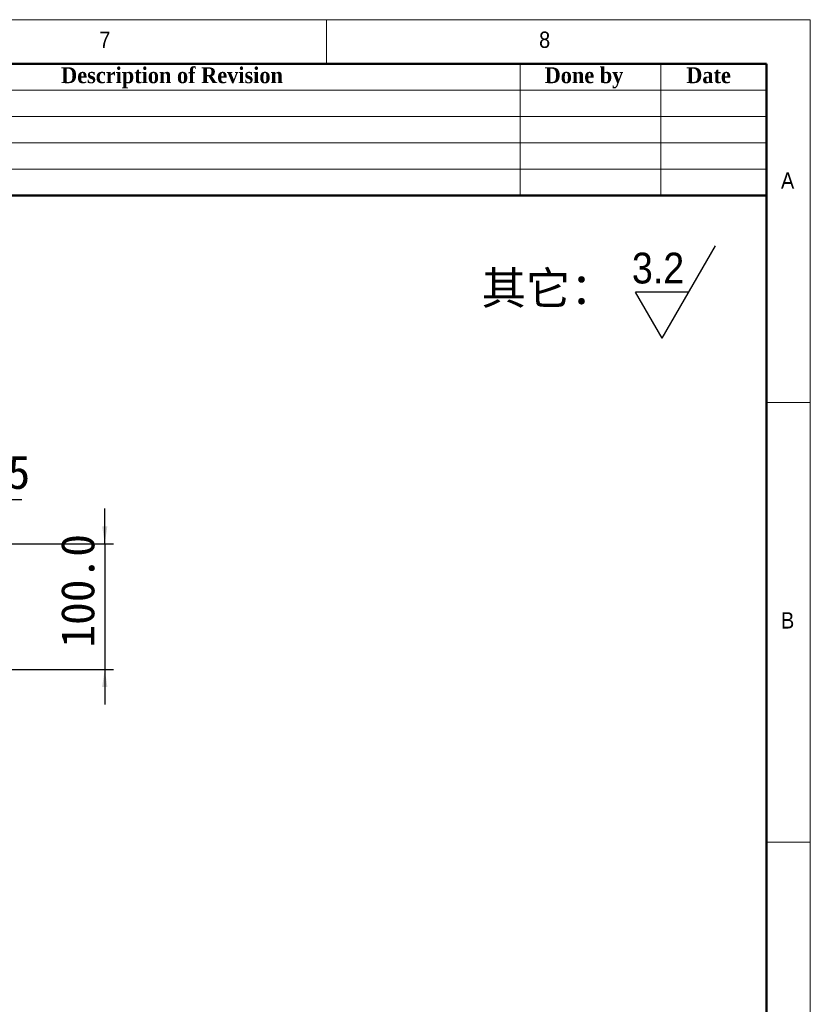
# Model space of a CAD drawing. Header units: millimetres. Extents: x 35 to 2905, y 35 to 2044.
# Tile 9 of 9: x 2276 to 2905, y 1261 to 2044. Entities that reach past the tile are written whole.
import ezdxf

# ---------------------------------------------------------------- set-up
doc = ezdxf.new("R2010")
doc.units = ezdxf.units.MM
doc.header["$LTSCALE"] = 7
doc.layers.add('DIMNS', color=7, linetype='Continuous')
doc.styles.add('SLDTEXTSTYLE0', font='arial.ttf', dxfattribs={"bigfont": 'bigfont'})
doc.styles.add('SLDTEXTSTYLE1', font='Gothic.ttf', dxfattribs={"width": 0.913})
doc.styles.add('SLDTEXTSTYLE2', font='timesbd.ttf', dxfattribs={"width": 0.933})
doc.styles.add('SLDTEXTSTYLE8', font='txt')
doc.dimstyles.new('SLDDIMSTYLE1', dxfattribs={"dimtxt": 26.6, "dimasz": 14, "dimexe": 0, "dimexo": 0.0625, "dimgap": 6.65, "dimtad": 2, "dimdec": 1, "dimrnd": 1e-09, "dimzin": 4, "dimdsep": 46, "dimtxsty": 'SLDTEXTSTYLE8', "dimsah": 1, "dimcen": 0.09, "dimadec": 0, "dimazin": 1, "dimtfac": 1, "dimtdec": 1, "dimtmove": 0, "dimatfit": 0, "dimfxl": 0, "dimfrac": 2, "dimtolj": 1, "dimtzin": 12, "dimarcsym": 0})
doc.dimstyles.new('SLDDIMSTYLE3', dxfattribs={"dimtxt": 26.6, "dimasz": 14, "dimexe": 0, "dimexo": 0.0625, "dimgap": 6.65, "dimtad": 2, "dimdec": 1, "dimrnd": 1e-09, "dimzin": 12, "dimdsep": 46, "dimtxsty": 'SLDTEXTSTYLE8', "dimsah": 1, "dimcen": 0.09, "dimadec": 0, "dimazin": 3, "dimtfac": 1, "dimtdec": 1, "dimtmove": 0, "dimatfit": 0, "dimfxl": 0, "dimfrac": 2, "dimtolj": 1, "dimtzin": 12, "dimarcsym": 0})

# ---------------------------------------------------------------- blocks, each defined once
blk = doc.blocks.new('SW_SFSYMBOL_0')
at = {"layer": 'DIMNS', "color": 0}
for p, q in [((24.03, -36.75), (66.47, 36.75)), ((24.03, -36.75), (2.81, 0)), ((45.25, 0), (2.81, 0))]:
    blk.add_line(p, q, dxfattribs=at)
at = {"layer": 'DIMNS', "color": 0, "insert": (0, 31.29), "char_height": 24.5, "attachment_point": 1, "style": 'SLDTEXTSTYLE1'}
blk.add_mtext('3.2', dxfattribs=at)
blk = doc.blocks.new('_D_24')
at = {"layer": 'DIMNS'}
for p, q in [((2343.48, 1626.98), (2343.48, 1654.98)), ((454.37, 1626.98), (2350.48, 1626.98)), ((2343.48, 1626.98), (2343.48, 1526.98)), ((454.37, 1526.98), (2350.48, 1526.98)), ((2343.48, 1526.98), (2343.48, 1498.98))]:
    blk.add_line(p, q, dxfattribs=at)
for points in [[(2343.48, 1626.98), (2345.58, 1640.98), (2341.38, 1640.98)], [(2343.48, 1526.98), (2341.38, 1512.98), (2345.58, 1512.98)]]:
    blk.add_solid(points, dxfattribs=at)
at = {"layer": 'DIMNS', "insert": (2308.58, 1544.28), "char_height": 26.6, "attachment_point": 1, "rotation": 90, "style": 'SLDTEXTSTYLE8'}
blk.add_mtext('100.0', dxfattribs=at)
blk = doc.blocks.new('_D_31')
at = {"layer": 'DIMNS'}
for p, q in [((2082.98, 1635.87), (2082.98, 1669.35)), ((2082.98, 1662.35), (2054.98, 1662.35)), ((2082.98, 1662.35), (2095.48, 1662.35)), ((2095.48, 1662.35), (2277.35, 1662.35))]:
    blk.add_line(p, q, dxfattribs=at)
for points in [[(2082.98, 1662.35), (2068.98, 1664.45), (2068.98, 1660.25)], [(2095.48, 1662.35), (2109.48, 1660.25), (2109.48, 1664.45)]]:
    blk.add_solid(points, dxfattribs=at)
at = {"layer": 'DIMNS', "insert": (2211.81, 1697.25), "char_height": 26.6, "attachment_point": 1, "style": 'SLDTEXTSTYLE8'}
blk.add_mtext('12.5', dxfattribs=at)

msp = doc.modelspace()

# ---------------------------------------------------------------- linework, layer by layer
at = {"color": 7, "linetype": 'Continuous', "lineweight": 18}
for p, q in [((2905, 2044), (35, 2044)), ((2520, 2009), (2520, 2044)), ((2905, 35), (2905, 2044)), ((70, 2009), (2870, 2009)), ((2674, 2009), (2674, 1904)), ((2786, 2009), (2786, 1904)), ((2870, 2009), (2870, 1904)), ((2870, 2009), (2870, 70)), ((2030, 1988), (2870, 1988)), ((2030, 1967), (2870, 1967)), ((2030, 1946), (2870, 1946)), ((2030, 1925), (2870, 1925)), ((2905, 1739.5), (2870, 1739.5)), ((2870, 1389.5), (2905, 1389.5))]:
    msp.add_line(p, q, dxfattribs=at)
at = {"color": 7, "linetype": 'Continuous', "lineweight": 50}
for p, q in [((2870, 2009), (70, 2009)), ((2870, 2009), (2870, 70)), ((2870, 1904), (2030, 1904))]:
    msp.add_line(p, q, dxfattribs=at)

# ---------------------------------------------------------------- block references
at = {"layer": 'DIMNS'}
msp.add_blockref('SW_SFSYMBOL_0', (2763.03, 1827.32), dxfattribs=at)

# ---------------------------------------------------------------- texts
at = {"color": 7, "linetype": 'Continuous', "lineweight": 0}
for s, insert, char_height, attachment_point, style in [('7', (2339.17, 2034.52), 12.96, 1, 'SLDTEXTSTYLE1'), ('8', (2689.17, 2034.52), 12.96, 1, 'SLDTEXTSTYLE1'), ('Description of Revision', (2397.01, 2006.1), 12.6, 2, 'SLDTEXTSTYLE2'), ('Done by', (2724.88, 2006.1), 12.6, 2, 'SLDTEXTSTYLE2'), ('Date', (2824, 2006.1), 12.6, 2, 'SLDTEXTSTYLE2'), ('A', (2881.67, 1922.52), 12.96, 1, 'SLDTEXTSTYLE1'), ('B', (2881.67, 1572.52), 12.96, 1, 'SLDTEXTSTYLE1')]:
    msp.add_mtext(s, dxfattribs=dict(at, insert=insert, char_height=char_height, attachment_point=attachment_point, style=style))
at = {"layer": 'DIMNS', "insert": (2643.32, 1843.39), "char_height": 25.929, "attachment_point": 1, "style": 'SLDTEXTSTYLE0'}
msp.add_mtext('其它：', dxfattribs=at)

# ---------------------------------------------------------------- dimensions: what is measured, and where the dimension line sits
at = {"layer": 'DIMNS'}
dim = msp.add_linear_dim(base=(2095.48, 1662.35), p1=(2082.98, 1626.98), p2=(2095.48, 1677.93), dimstyle='SLDDIMSTYLE3', dxfattribs=at)
dim.commit()
dim.dimension.update_dxf_attribs({"geometry": '_D_31', "text_midpoint": (2244.58, 1662.35), "dimtype": 160})
dim = msp.add_linear_dim(base=(2343.48, 1526.98), p1=(445.48, 1626.98), p2=(445.48, 1526.98), angle=90, dimstyle='SLDDIMSTYLE1', dxfattribs=at)
dim.commit()
dim.dimension.update_dxf_attribs({"geometry": '_D_24', "text_midpoint": (2343.48, 1586.66), "dimtype": 160})

doc.saveas('drawing.dxf')
